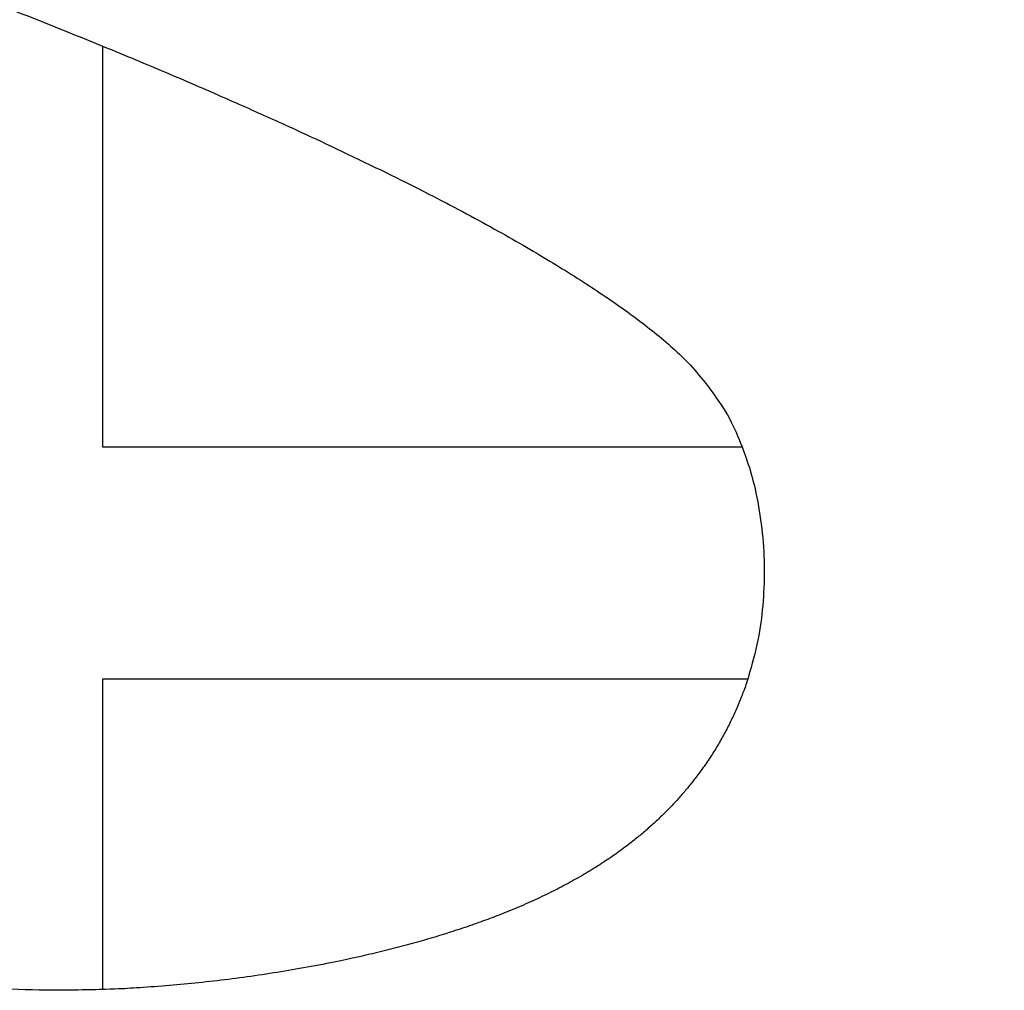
# Model space of a CAD drawing. Header units: inches. Extents: x 18 to 846, y -67 to 561.
# Tile 177 of 256: x 130.232 to 131.073, y 311.817 to 312.646. Entities that reach past the tile are written whole.
import ezdxf

# ---------------------------------------------------------------- set-up
doc = ezdxf.new("R2010")
doc.units = ezdxf.units.IN
doc.header["$LTSCALE"] = 24
doc.header["$MEASUREMENT"] = 0
doc.layers.add('Visible (ANSI)', color=7, linetype='Continuous', lineweight=30)

msp = doc.modelspace()

# ---------------------------------------------------------------- linework, layer by layer
at = {"layer": 'Visible (ANSI)'}
for p, q in [((130.30306, 312.6232), (130.30306, 312.28099)), ((130.30306, 312.28099), (130.84891, 312.28099)), ((130.85365, 312.08287), (130.30306, 312.08287)), ((130.30306, 312.08287), (130.30306, 311.81779))]:
    msp.add_line(p, q, dxfattribs=at)
msp.add_open_spline([(133.08223, 316.3428), (132.72895, 316.69767), (132.61272, 316.75078), (132.36072, 316.9529), (131.79911, 317.21869), (131.31502, 317.36275), (130.96493, 317.43137), (130.45359, 317.46819), (130.07341, 317.44683), (129.82556, 317.4154), (129.24677, 317.29402), (128.28293, 316.74577), (127.88666, 316.0694), (127.6997, 315.44994), (127.67492, 314.69156), (127.94702, 314.0201), (128.24548, 313.58348), (129.0967, 313.04228), (129.48882, 312.90944), (130.18332, 312.68513), (130.60026, 312.49572), (130.74795, 312.4027), (130.85314, 312.3198), (130.88169, 312.15026), (130.83709, 312.00489), (130.6852, 311.85894), (130.23694, 311.78993), (130.00411, 311.85155), (129.64585, 311.96526), (129.21629, 312.16657), (128.85648, 312.44401), (128.68677, 312.64631), (128.48192, 312.86056)], degree=4, knots=[0, 0, 0, 0, 0, 0.074085, 0.10269, 0.133689, 0.16679, 0.198605, 0.227525, 0.257011, 0.291036, 0.329253, 0.371353, 0.415239, 0.455898, 0.494781, 0.535382, 0.575034, 0.615343, 0.653819, 0.685392, 0.711703, 0.732004, 0.749282, 0.767325, 0.789255, 0.813362, 0.840082, 0.86874, 0.896879, 0.925496, 1, 1, 1, 1, 1], dxfattribs=at)

doc.saveas('drawing.dxf')
